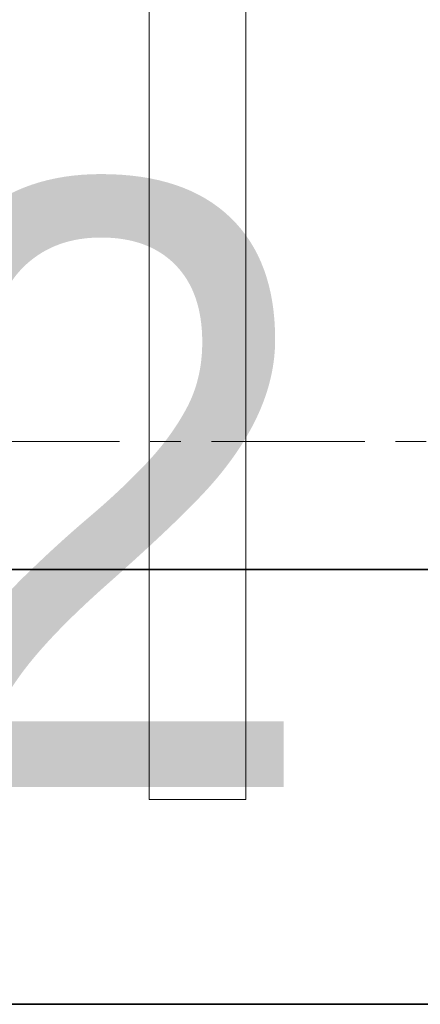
# Model space of a CAD drawing. Header units: centimetres. Extents: x -16053 to 7031, y -7778 to 254.
# Tile 95 of 256: x -12634 to -12626, y -777 to -757. Entities that reach past the tile are written whole.
import ezdxf

# ---------------------------------------------------------------- set-up
doc = ezdxf.new("R2010")
doc.units = ezdxf.units.CM
doc.header["$MEASUREMENT"] = 0
doc.linetypes.add('CENTER', pattern=[50.8, 31.75, -6.35, 6.35, -6.35])
doc.layers.get('0').update_dxf_attribs({"linetype": 'CONTINUOUS'})
doc.layers.add('DLXLUM02', color=3, linetype='CONTINUOUS')
doc.layers.add('T -  urządzenia', color=20, linetype='CONTINUOUS', lineweight=25)
doc.layers.add('T - armatura', color=250, linetype='CONTINUOUS', lineweight=30)

# ---------------------------------------------------------------- blocks, each defined once
blk = doc.blocks.new('G$C54C5291B')
at = {"layer": 'T - armatura', "lineweight": 15}
for p, q in [((32.579, 67.316), (32.579, 48.216)), ((34.579, 67.316), (34.579, 48.216)), ((32.579, 48.216), (34.579, 48.216))]:
    blk.add_line(p, q, dxfattribs=at)
at = {"layer": 'T - armatura', "linetype": 'CENTER', "lineweight": 15, "ltscale": 0.1}
blk.add_line((67.524, 55.627), (0, 55.627), dxfattribs=at)
blk = doc.blocks.new('*U309')
for p, q in [((31, 3.6), (-31, 3.6)), ((31, 3.6), (-31, 3.6)), ((-31, 3.6), (31, 3.6)), ((-31, 3.6), (31, 3.6)), ((-31, -3.6), (31, -3.6)), ((-31, -3.6), (31, -3.6)), ((31, -3.6), (-31, -3.6)), ((31, -3.6), (-31, -3.6))]:
    blk.add_line(p, q)
at = {"layer": 'DLXLUM02', "color": 3}
blk.add_text('2', height=10, dxfattribs=at).set_placement((0, 0))

msp = doc.modelspace()

# ---------------------------------------------------------------- block references
at = {"layer": 'DLXLUM02', "xscale": 1.25, "yscale": 1.25, "zscale": 1.25}
msp.add_blockref('*U309', (-12637.361, -772.83), dxfattribs=at)
at = {"layer": 'T -  urządzenia', "linetype": 'ByBlock'}
msp.add_blockref('G$C54C5291B', (-12664.274, -821.304), dxfattribs=at)

doc.saveas('drawing.dxf')
